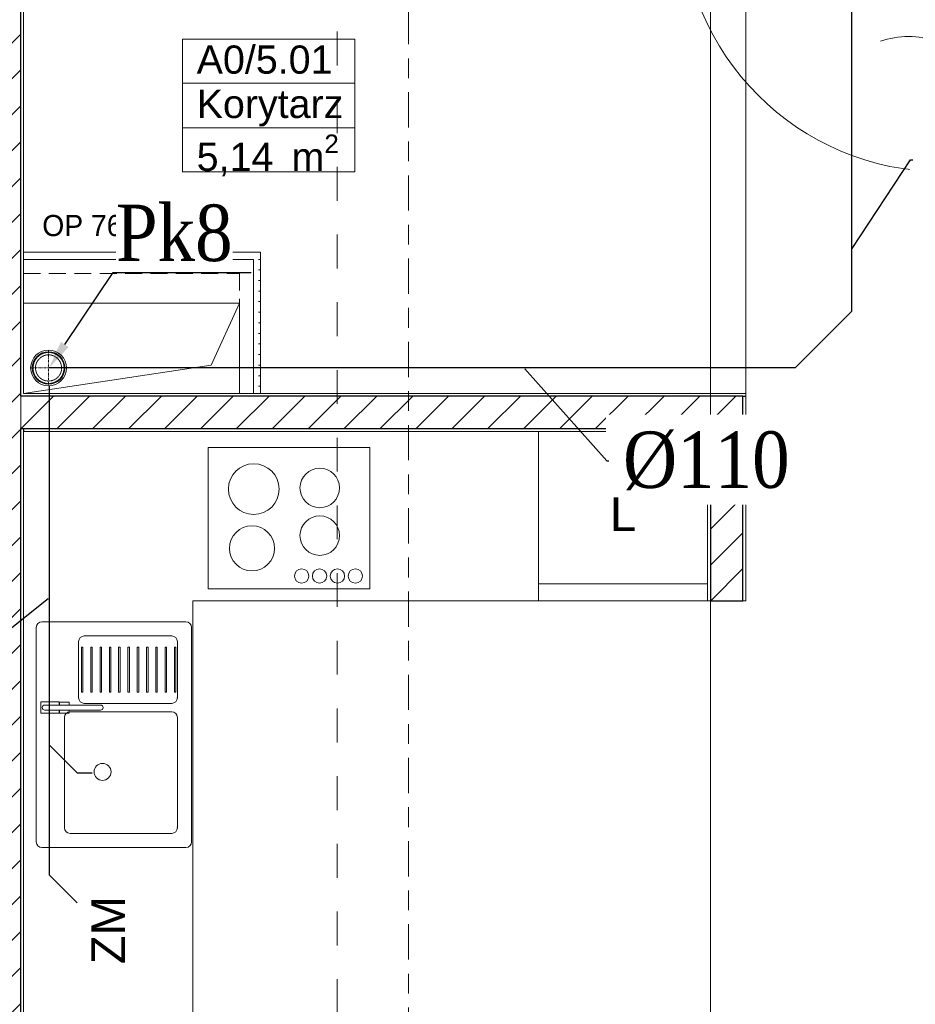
# Model space of a CAD drawing. Header units: millimetres. Extents: x -52968 to 399385, y -141133 to 110561.
# Tile 125 of 146: x 84126 to 87301, y -114428 to -110938. Entities that reach past the tile are written whole.
import ezdxf
from ezdxf import colors
from ezdxf.entities.mleader import LeaderData, LeaderLine
from ezdxf.enums import TextEntityAlignment as Align
from ezdxf.math import Vec2, Vec3

# ---------------------------------------------------------------- set-up
doc = ezdxf.new("R2010")
doc.units = ezdxf.units.MM
for name, pattern in [('DASHDOT', [1, 0.5, -0.25, 0, -0.25]), ('HIDDEN', [0.375, 0.25, -0.125]), ('SIM-Wegliniec-21.07.2025-Parter$0$Przerywana', [240, 120, -120]), ('SIM-Wegliniec-21.07.2025-Parter$0$Przerywana długa', [390, 250, -140]), ('SIM-Wegliniec-21.07.2025-Parter$0$Przerywana gęsta', [90, 60, -30]), ('SIM-Wegliniec-21.07.2025-Parter$0$Przerywana podwójnie', [295, 125, -50, 70, -50])]:
    doc.linetypes.add(name, pattern=pattern)
for name, color, linetype, lineweight in [('2DH_PRO_kan', 12, 'Continuous', 15), ('CP_AXISKA', 7, 'DASHDOT', 15), ('CP_HIDDE', 203, 'HIDDEN', 18), ('RR_IWK_KS', 19, 'Kanalizacja', 30), ('RR_IWK_opisy', 7, 'Continuous', 0), ('RR_ks_podposadzkowa', 32, 'Kanalizacja', 30), ('SIM-Wegliniec-21.07.2025-Parter$0$A-Przekroje-PB_Nr_pióra__5', 250, 'Continuous', 0), ('SIM-Wegliniec-21.07.2025-Parter$0$Nowe_A-Belki-Wieniec_Nr_pióra__90', 250, 'Continuous', 0), ('SIM-Wegliniec-21.07.2025-Parter$0$Nowe_A-Meble-Kuchnia_Nr_pióra__4', 250, 'Continuous', 0), ('SIM-Wegliniec-21.07.2025-Parter$0$Nowe_A-Meble-Kuchnia_Nr_pióra__86', 250, 'Continuous', 0), ('SIM-Wegliniec-21.07.2025-Parter$0$Nowe_A-Osi_Nr_pióra__20', 250, 'Continuous', 0), ('SIM-Wegliniec-21.07.2025-Parter$0$Nowe_A-Posadzki_Nr_pióra__89', 250, 'Continuous', 0), ('SIM-Wegliniec-21.07.2025-Parter$0$Nowe_A-Przebicia_Nr_pióra__1', 250, 'Continuous', 0), ('SIM-Wegliniec-21.07.2025-Parter$0$Nowe_A-Strefy-Parter_Nr_pióra__94', 250, 'Continuous', 0), ('SIM-Wegliniec-21.07.2025-Parter$0$Nowe_A-Wentylacja-Mechaniczna-0-5', 250, 'Continuous', 0), ('SIM-Wegliniec-21.07.2025-Parter$0$Nowe_A-Wentylacja-Mechaniczna-0-5_Nr_pióra__47', 250, 'Continuous', 0), ('SIM-Wegliniec-21.07.2025-Parter$0$Nowe_A-Wentylacja-Mechaniczna-0-5_Nr_pióra__67', 250, 'Continuous', 0), ('SIM-Wegliniec-21.07.2025-Parter$0$Nowe_A-Ściany-Działowe', 250, 'Continuous', 0), ('SIM-Wegliniec-21.07.2025-Parter$0$Nowe_A-Ściany-Działowe_Nr_pióra__27', 250, 'Continuous', 0), ('SIM-Wegliniec-21.07.2025-Parter$0$Nowe_A-Ściany-Działowe_Nr_pióra__47', 250, 'Continuous', 0), ('SIM-Wegliniec-21.07.2025-Parter$0$Nowe_A-Ściany-Wewnętrzne', 250, 'Continuous', 0), ('SIM-Wegliniec-21.07.2025-Parter$0$Nowe_A-Ściany-Wewnętrzne_Nr_pióra__27', 250, 'Continuous', 0), ('SIM-Wegliniec-21.07.2025-Parter$0$Nowe_A-Ściany-Wewnętrzne_Nr_pióra__47', 250, 'Continuous', 0), ('SIM-Wegliniec-21.07.2025-Parter$0$Nowe_Drzwi Archicad_Nr_pióra__20', 250, 'Continuous', 0), ('SIM-Wegliniec-21.07.2025-Parter$0$Nowe_Drzwi Archicad_Nr_pióra__3', 250, 'Continuous', 0), ('SIM-Wegliniec-21.07.2025-Parter$0$Nowe_Metryczki pomieszczeń Archicada_Nr_pióra__6', 250, 'Continuous', 0)]:
    doc.layers.add(name, color=color, linetype=linetype, lineweight=lineweight)
doc.layers.add('_xref', color=250, linetype='Continuous')
doc.styles.add('CP_ATTR', font='ARIAL.TTF')
doc.styles.add('Garamond', font='GARA.TTF')
doc.styles.add('SIM-Wegliniec-21.07.2025-Parter$0$MtXpl_Arial', font='txt', dxfattribs={"height": 0.2})
doc.styles.add('SIM-Wegliniec-21.07.2025-Parter$0$STYL_AUTOMATYCZNY_1', font='arial.ttf')
doc.styles.add('SIM-Wegliniec-21.07.2025-Parter$0$STYL_AUTOMATYCZNY_2', font='arial.ttf')
doc.styles.get("Standard").update_dxf_attribs({"font": 'arial.ttf'})
doc.linetypes.add('Kanalizacja', pattern='A,25,0,["◄",Standard,S=5,R=0,X=-5,Y=-2.5],0', length=25)
pattern_1 = [(0, (0, 0), (0, 86.60254), [0, -50]), (0, (25, 43.3), (0, 86.60254), [0, -50])]
pattern_2 = [(45, (0, 0), (-63.63961, 63.63961), [])]
pattern_3 = [(0, (0, 0), (0, 37.5), [0, -37.5])]

# ---------------------------------------------------------------- blocks, each defined once
blk = doc.blocks.new('SIM-Wegliniec-21.07.2025-Parter')
at = {"layer": 'SIM-Wegliniec-21.07.2025-Parter$0$Nowe_A-Wentylacja-Mechaniczna-0-5', "linetype": 'Continuous', "lineweight": 0}
h = blk.add_hatch(dxfattribs=at)
h.set_pattern_fill('Gips', color=256, style=0, pattern_type=2)
h.set_pattern_definition(pattern_3)
h.paths.add_polyline_path([(84955.1, -111762.6), (84140.1, -111762.6), (84140.1, -111787.6), (84955.1, -111787.6)])
at = {"layer": 'SIM-Wegliniec-21.07.2025-Parter$0$Nowe_A-Wentylacja-Mechaniczna-0-5', "linetype": 'Continuous', "lineweight": 0, "true_color": 0x000000}
h = blk.add_hatch(dxfattribs=at)
h.set_pattern_fill('Gips', color=18, style=0, pattern_type=2)
h.set_pattern_definition(pattern_3)
h.paths.add_polyline_path([(84955.1, -111787.6), (84980.1, -111762.6), (84955.1, -111762.6)])
at = {"layer": 'SIM-Wegliniec-21.07.2025-Parter$0$Nowe_A-Wentylacja-Mechaniczna-0-5', "linetype": 'Continuous', "lineweight": 0}
h = blk.add_hatch(dxfattribs=at)
h.set_pattern_fill('Gips', color=256, style=0, pattern_type=2)
h.set_pattern_definition(pattern_3)
h.paths.add_polyline_path([(84955.1, -111787.6), (84980.1, -111787.6), (84980.1, -111762.6)])
h = blk.add_hatch(dxfattribs=at)
h.set_pattern_fill('Gips', color=256, style=0, pattern_type=2)
h.set_pattern_definition(pattern_3)
h.paths.add_polyline_path([(84955.1, -111787.6), (84955.1, -112262.6), (84980.1, -112262.6), (84980.1, -111787.6)])
at = {"layer": 'SIM-Wegliniec-21.07.2025-Parter$0$Nowe_A-Ściany-Działowe', "linetype": 'Continuous', "lineweight": 0}
h = blk.add_hatch(dxfattribs=at)
h.set_pattern_fill('Bloczki_ceramiczne', color=256, style=0, pattern_type=2)
h.set_pattern_definition(pattern_2)
h.paths.add_polyline_path([(84130.1, -112272.6), (84130.1, -112387.6), (84140.1, -112387.6), (84140.1, -112272.6)])
at = {"layer": 'SIM-Wegliniec-21.07.2025-Parter$0$Nowe_A-Ściany-Działowe', "linetype": 'Continuous', "lineweight": 0, "true_color": 0x000000}
h = blk.add_hatch(dxfattribs=at)
h.set_pattern_fill('Tynk', color=18, style=0, pattern_type=2)
h.set_pattern_definition(pattern_1)
h.paths.add_polyline_path([(86700, -112262.6), (84140.1, -112262.6), (84140.1, -112272.6), (86690, -112272.6)])
at = {"layer": 'SIM-Wegliniec-21.07.2025-Parter$0$Nowe_A-Ściany-Działowe', "linetype": 'Continuous', "lineweight": 0}
h = blk.add_hatch(dxfattribs=at)
h.set_pattern_fill('Bloczki_ceramiczne', color=256, style=0, pattern_type=2)
h.set_pattern_definition(pattern_2)
h.paths.add_polyline_path([(86575, -112272.6), (84140.1, -112272.6), (84140.1, -112387.6), (86575, -112387.6)])
h = blk.add_hatch(dxfattribs=at)
h.set_pattern_fill('Bloczki_ceramiczne', color=256, style=0, pattern_type=2)
h.set_pattern_definition(pattern_2)
h.paths.add_polyline_path([(86575, -112387.6), (86690, -112272.6), (86575, -112272.6)])
h = blk.add_hatch(dxfattribs=at)
h.set_pattern_fill('Bloczki_ceramiczne', color=256, style=0, pattern_type=2)
h.set_pattern_definition(pattern_2)
h.paths.add_polyline_path([(86575, -112387.6), (86690, -112387.6), (86690, -112272.6)])
at = {"layer": 'SIM-Wegliniec-21.07.2025-Parter$0$Nowe_A-Ściany-Działowe', "linetype": 'Continuous', "lineweight": 0, "true_color": 0x000000}
h = blk.add_hatch(dxfattribs=at)
h.set_pattern_fill('Tynk', color=18, style=0, pattern_type=2)
h.set_pattern_definition(pattern_1)
h.paths.add_polyline_path([(86690, -112272.6), (86700, -112272.6), (86700, -112262.6)])
at = {"layer": 'SIM-Wegliniec-21.07.2025-Parter$0$Nowe_A-Ściany-Działowe', "linetype": 'Continuous', "lineweight": 0}
h = blk.add_hatch(dxfattribs=at)
h.set_pattern_fill('Tynk', color=256, style=0, pattern_type=2)
h.set_pattern_definition(pattern_1)
h.paths.add_polyline_path([(86690, -112272.6), (86690, -112997.6), (86700, -112997.6), (86700, -112272.6)])
at = {"layer": 'SIM-Wegliniec-21.07.2025-Parter$0$Nowe_A-Ściany-Działowe', "linetype": 'Continuous', "lineweight": 0, "true_color": 0x000000}
h = blk.add_hatch(dxfattribs=at)
h.set_pattern_fill('Tynk', color=18, style=0, pattern_type=2)
h.set_pattern_definition(pattern_1)
h.paths.add_polyline_path([(86565, -112387.6), (84140.1, -112387.6), (84140.1, -112397.6), (86565, -112397.6)])
h = blk.add_hatch(dxfattribs=at)
h.set_pattern_fill('Tynk', color=18, style=0, pattern_type=2)
h.set_pattern_definition(pattern_1)
h.paths.add_polyline_path([(86565, -112397.6), (86575, -112387.6), (86565, -112387.6)])
at = {"layer": 'SIM-Wegliniec-21.07.2025-Parter$0$Nowe_A-Ściany-Działowe', "linetype": 'Continuous', "lineweight": 0}
h = blk.add_hatch(dxfattribs=at)
h.set_pattern_fill('Tynk', color=256, style=0, pattern_type=2)
h.set_pattern_definition(pattern_1)
h.paths.add_polyline_path([(86565, -112397.6), (86565, -112997.6), (86575, -112997.6), (86575, -112387.6)])
h = blk.add_hatch(dxfattribs=at)
h.set_pattern_fill('Bloczki_ceramiczne', color=256, style=0, pattern_type=2)
h.set_pattern_definition(pattern_2)
h.paths.add_polyline_path([(86575, -112387.6), (86575, -112997.6), (86690, -112997.6), (86690, -112387.6)])
at = {"layer": 'SIM-Wegliniec-21.07.2025-Parter$0$Nowe_A-Ściany-Wewnętrzne', "linetype": 'Continuous', "lineweight": 0}
h = blk.add_hatch(dxfattribs=at)
h.set_pattern_fill('Bloczki_ceramiczne', color=256, style=0, pattern_type=2)
h.set_pattern_definition(pattern_2)
h.paths.add_polyline_path([(84130.1, -112272.6), (84130.1, -109677.6), (83880.1, -109677.6), (83880.1, -112272.6)])
at = {"layer": 'SIM-Wegliniec-21.07.2025-Parter$0$Nowe_A-Ściany-Wewnętrzne', "linetype": 'Continuous', "lineweight": 0, "true_color": 0x000000}
h = blk.add_hatch(dxfattribs=at)
h.set_pattern_fill('Tynk', color=18, style=0, pattern_type=2)
h.set_pattern_definition(pattern_1)
h.paths.add_polyline_path([(84140.1, -112262.6), (84140.1, -109677.6), (84130.1, -109677.6), (84130.1, -112262.6)])
at = {"layer": 'SIM-Wegliniec-21.07.2025-Parter$0$Nowe_A-Ściany-Wewnętrzne', "linetype": 'Continuous', "lineweight": 0}
h = blk.add_hatch(dxfattribs=at)
h.set_pattern_fill('Bloczki_ceramiczne', color=256, style=0, pattern_type=2)
h.set_pattern_definition(pattern_2)
h.paths.add_polyline_path([(83880.1, -112272.6), (83880.1, -112387.6), (84130.1, -112387.6), (84130.1, -112272.6)])
at = {"layer": 'SIM-Wegliniec-21.07.2025-Parter$0$Nowe_A-Ściany-Wewnętrzne', "linetype": 'Continuous', "lineweight": 0, "true_color": 0x000000}
h = blk.add_hatch(dxfattribs=at)
h.set_pattern_fill('Tynk', color=18, style=0, pattern_type=2)
h.set_pattern_definition(pattern_1)
h.paths.add_polyline_path([(84130.1, -112262.6), (84130.1, -112272.6), (84140.1, -112272.6), (84140.1, -112262.6)])
at = {"layer": 'SIM-Wegliniec-21.07.2025-Parter$0$Nowe_A-Ściany-Wewnętrzne', "linetype": 'Continuous', "lineweight": 0}
h = blk.add_hatch(dxfattribs=at)
h.set_pattern_fill('Bloczki_ceramiczne', color=256, style=0, pattern_type=2)
h.set_pattern_definition(pattern_2)
h.paths.add_polyline_path([(83880.1, -112387.6), (83880.1, -112787.6), (84130.1, -112787.6), (84130.1, -112387.6)])
at = {"layer": 'SIM-Wegliniec-21.07.2025-Parter$0$Nowe_A-Ściany-Wewnętrzne', "linetype": 'Continuous', "lineweight": 0, "true_color": 0x000000}
h = blk.add_hatch(dxfattribs=at)
h.set_pattern_fill('Tynk', color=18, style=0, pattern_type=2)
h.set_pattern_definition(pattern_1)
h.paths.add_polyline_path([(84130.1, -112387.6), (84130.1, -116907.6), (84140.1, -116907.6), (84140.1, -112387.6)])
at = {"layer": 'SIM-Wegliniec-21.07.2025-Parter$0$Nowe_A-Ściany-Wewnętrzne', "linetype": 'Continuous', "lineweight": 0}
h = blk.add_hatch(dxfattribs=at)
h.set_pattern_fill('Bloczki_ceramiczne', color=256, style=0, pattern_type=2)
h.set_pattern_definition(pattern_2)
h.paths.add_polyline_path([(83880.1, -112787.6), (83880.1, -112902.6), (84130.1, -112902.6), (84130.1, -112787.6)])
h = blk.add_hatch(dxfattribs=at)
h.set_pattern_fill('Bloczki_ceramiczne', color=256, style=0, pattern_type=2)
h.set_pattern_definition(pattern_2)
h.paths.add_polyline_path([(83880.1, -112902.6), (83880.1, -116907.6), (84130.1, -116907.6), (84130.1, -112902.6)])
at = {"layer": 'SIM-Wegliniec-21.07.2025-Parter$0$A-Przekroje-PB_Nr_pióra__5', "linetype": 'SIM-Wegliniec-21.07.2025-Parter$0$Przerywana', "lineweight": 13}
blk.add_line((85251.7, -96579.8), (85251.7, -119411.6), dxfattribs=at)
at = {"layer": 'SIM-Wegliniec-21.07.2025-Parter$0$Nowe_A-Belki-Wieniec_Nr_pióra__90', "linetype": 'SIM-Wegliniec-21.07.2025-Parter$0$Przerywana długa', "lineweight": 13}
blk.add_line((84130.1, -109667.6), (84130.1, -116917.6), dxfattribs=at)
at = {"layer": 'SIM-Wegliniec-21.07.2025-Parter$0$Nowe_A-Meble-Kuchnia_Nr_pióra__4', "linetype": 'Continuous', "lineweight": 13}
for p, q in [((84140.1, -113077.6), (84140.1, -112397.6)), ((84140.1, -112397.6), (85420.1, -112397.6)), ((85420.1, -112397.6), (85965, -112397.6)), ((86565, -112397.6), (85965, -112397.6)), ((85965, -112397.6), (85965, -112997.6)), ((86565, -112997.6), (86565, -112397.6)), ((85366.9, -112454), (84794.9, -112454)), ((84794.9, -112454), (84794.9, -112956)), ((85366.9, -112956), (85366.9, -112454)), ((85965, -112937.6), (86565, -112937.6)), ((84794.9, -112956), (85366.9, -112956)), ((84740.1, -113077.6), (84740.1, -112997.6)), ((85420.1, -112997.6), (84740.1, -112997.6)), ((85420.1, -112997.6), (85965, -112997.6)), ((85965, -112997.6), (86565, -112997.6)), ((84140.1, -113872.6), (84140.1, -113072.6)), ((84185.1, -113092.6), (84185.1, -113852.6)), ((84715.1, -113072.6), (84205.1, -113072.6)), ((84735.1, -113852.6), (84735.1, -113092.6)), ((84740.1, -113872.6), (84740.1, -113072.6)), ((84665.1, -113122.6), (84355.1, -113122.6)), ((84335.1, -113142.6), (84335.1, -113341.6)), ((84350.1, -113162.6), (84345.1, -113162.6)), ((84345.1, -113162.6), (84345.1, -113321.6)), ((84350.1, -113321.6), (84350.1, -113162.6)), ((84383.1, -113162.6), (84378.1, -113162.6)), ((84378.1, -113162.6), (84378.1, -113321.6)), ((84383.1, -113321.6), (84383.1, -113162.6)), ((84416.1, -113162.6), (84411.1, -113162.6)), ((84411.1, -113162.6), (84411.1, -113321.6)), ((84416.1, -113321.6), (84416.1, -113162.6)), ((84449.1, -113162.6), (84444.1, -113162.6)), ((84444.1, -113162.6), (84444.1, -113321.6)), ((84449.1, -113321.6), (84449.1, -113162.6)), ((84482.1, -113162.6), (84477.1, -113162.6)), ((84477.1, -113162.6), (84477.1, -113321.6)), ((84482.1, -113321.6), (84482.1, -113162.6)), ((84515.1, -113162.6), (84510.1, -113162.6)), ((84510.1, -113162.6), (84510.1, -113321.6)), ((84515.1, -113321.6), (84515.1, -113162.6)), ((84548.1, -113162.6), (84543.1, -113162.6)), ((84543.1, -113162.6), (84543.1, -113321.6)), ((84548.1, -113321.6), (84548.1, -113162.6)), ((84581.1, -113162.6), (84576.1, -113162.6)), ((84576.1, -113162.6), (84576.1, -113321.6)), ((84581.1, -113321.6), (84581.1, -113162.6)), ((84614.1, -113162.6), (84609.1, -113162.6)), ((84609.1, -113162.6), (84609.1, -113321.6)), ((84614.1, -113321.6), (84614.1, -113162.6)), ((84647.1, -113162.6), (84642.1, -113162.6)), ((84642.1, -113162.6), (84642.1, -113321.6)), ((84647.1, -113321.6), (84647.1, -113162.6)), ((84680.1, -113162.6), (84675.1, -113162.6)), ((84675.1, -113162.6), (84675.1, -113321.6)), ((84680.1, -113321.6), (84680.1, -113162.6)), ((84685.1, -113341.6), (84685.1, -113142.6)), ((84345.1, -113321.6), (84350.1, -113321.6)), ((84378.1, -113321.6), (84383.1, -113321.6)), ((84411.1, -113321.6), (84416.1, -113321.6)), ((84444.1, -113321.6), (84449.1, -113321.6)), ((84477.1, -113321.6), (84482.1, -113321.6)), ((84510.1, -113321.6), (84515.1, -113321.6)), ((84543.1, -113321.6), (84548.1, -113321.6)), ((84576.1, -113321.6), (84581.1, -113321.6)), ((84609.1, -113321.6), (84614.1, -113321.6)), ((84642.1, -113321.6), (84647.1, -113321.6)), ((84675.1, -113321.6), (84680.1, -113321.6)), ((84266.1, -113356.6), (84201.1, -113356.6)), ((84201.1, -113356.6), (84201.1, -113396.6)), ((84412.9, -113367.6), (84215.1, -113367.6)), ((84215.1, -113367.6), (84266.1, -113367.6)), ((84266.1, -113367.6), (84266.1, -113356.6)), ((84302.1, -113356.9), (84267.1, -113356.9)), ((84267.1, -113356.9), (84267.1, -113367.6)), ((84267.1, -113367.6), (84302.1, -113367.6)), ((84302.1, -113367.6), (84302.1, -113356.9)), ((84355.1, -113361.6), (84665.1, -113361.6)), ((84201.1, -113396.6), (84266.1, -113396.6)), ((84215.1, -113385.6), (84413, -113385.6)), ((84266.1, -113385.6), (84215.1, -113385.6)), ((84266.1, -113396.6), (84266.1, -113385.6)), ((84302.1, -113385.6), (84267.1, -113385.6)), ((84267.1, -113385.6), (84267.1, -113396.3)), ((84267.1, -113396.3), (84302.1, -113396.3)), ((84302.1, -113396.3), (84302.1, -113385.6)), ((84665.1, -113391.6), (84305.1, -113391.6)), ((84285.1, -113411.6), (84285.1, -113802.6)), ((84685.1, -113802.6), (84685.1, -113411.6)), ((84305.1, -113822.6), (84665.1, -113822.6)), ((84140.1, -114472.6), (84140.1, -113872.6)), ((84205.1, -113872.6), (84715.1, -113872.6)), ((84740.1, -114472.6), (84740.1, -113872.6))]:
    blk.add_line(p, q, dxfattribs=at)
for centre, radius in [((85125.6, -112910.3), 25.4), ((85189.1, -112910.3), 25.4), ((85252.6, -112910.3), 25.4), ((85316.1, -112910.3), 25.4), ((84420.1, -113604.6), 30)]:
    blk.add_circle(centre, radius, dxfattribs=at)
for centre, radius, start, end in [((84955.9, -112602), 90, 0, 180), ((85189.9, -112598), 70, 0, 180), ((84955.9, -112602), 90, 180, 0), ((85189.9, -112598), 70, 180, 0), ((85189.9, -112767), 70, 0, 180), ((84949.9, -112812), 80, 0, 180), ((85189.9, -112767), 70, 180, 0), ((84949.9, -112812), 80, 180, 0), ((84205.1, -113092.6), 20, 90, 180), ((84715.1, -113092.6), 20, 0, 90), ((84355.1, -113142.6), 20, 90, 180), ((84665.1, -113142.6), 20, 0, 90), ((84215.1, -113376.6), 9, 90, 270), ((84215.1, -113376.6), 9, 90, 270), ((84355.1, -113341.6), 20, 180, 270), ((84412.9, -113376.6), 9, 270.1472, 90.1472), ((84665.1, -113341.6), 20, 270, 0), ((84305.1, -113411.6), 20, 90, 180), ((84665.1, -113411.6), 20, 0, 90), ((84305.1, -113802.6), 20, 180, 270), ((84665.1, -113802.6), 20, 270, 0), ((84205.1, -113852.6), 20, 180, 270), ((84715.1, -113852.6), 20, 270, 0)]:
    blk.add_arc(centre, radius, start, end, dxfattribs=at)
for p in [(84685.1, -113341.6), (84685.1, -113802.6)]:
    blk.add_point(p, dxfattribs=at)
at = {"layer": 'SIM-Wegliniec-21.07.2025-Parter$0$Nowe_A-Osi_Nr_pióra__20', "linetype": 'SIM-Wegliniec-21.07.2025-Parter$0$Przerywana podwójnie', "lineweight": 13}
blk.add_line((85505.1, -95559.9), (85505.1, -117792.3), dxfattribs=at)
at = {"layer": 'SIM-Wegliniec-21.07.2025-Parter$0$Nowe_A-Posadzki_Nr_pióra__89', "linetype": 'Continuous', "lineweight": 13, "flags": 128}
for points in [[(86575, -112387.6), (86575, -116917.6), (90780.1, -116917.6), (90780.1, -108617.6), (88460.1, -108617.6), (88460.1, -110552.6), (86575, -110552.6)], [(72130.1, -116907.6), (84130.1, -116907.6), (84130.1, -109417.6), (72130.1, -109417.6), (72130.1, -109667.6), (74550.1, -109667.6), (74550.1, -112537.6), (72130.1, -112537.6), (72130.1, -109667.6)], [(85515.1, -109667.6), (84130.1, -109667.6), (84130.1, -116907.6), (84140.1, -116907.6), (84140.1, -112387.6), (86575, -112387.6), (86575, -110552.6), (85515.1, -110552.6)], [(84130.1, -116917.6), (86575, -116917.6), (86575, -112387.6), (84130.1, -112387.6)]]:
    blk.add_lwpolyline(points, close=True, dxfattribs=at)
at = {"layer": 'SIM-Wegliniec-21.07.2025-Parter$0$Nowe_A-Przebicia_Nr_pióra__1', "linetype": 'Continuous', "lineweight": 13}
for p, q in [((84905.1, -111943.1), (84140.1, -111943.1)), ((84140.1, -111943.1), (84140.1, -112262.6)), ((84805.2, -112162.7), (84905.1, -111943.1)), ((84905.1, -111943.1), (84805.2, -112162.7)), ((84905.1, -112262.6), (84905.1, -111943.1)), ((84140.1, -112262.6), (84805.2, -112162.7)), ((84805.2, -112162.7), (84140.1, -112262.6)), ((84140.1, -112262.6), (84905.1, -112262.6))]:
    blk.add_line(p, q, dxfattribs=at)
at = {"layer": 'SIM-Wegliniec-21.07.2025-Parter$0$Nowe_A-Strefy-Parter_Nr_pióra__94', "linetype": 'Continuous', "lineweight": 13, "flags": 128}
for points in [[(84140.1, -111762.6), (84980.1, -111762.6), (84980.1, -112262.6), (86700, -112262.6), (86700, -110562.6), (85505.1, -110562.6), (85505.1, -109677.6), (84140.1, -109677.6)], [(84140.1, -112397.7), (84140.1, -116907.6), (88335.1, -116907.6), (88335.1, -110562.6), (86700, -110562.6), (86700, -112997.6), (86565, -112997.6), (86565, -112397.6), (85600.1, -112397.6)]]:
    blk.add_lwpolyline(points, close=True, dxfattribs=at)
at = {"layer": 'SIM-Wegliniec-21.07.2025-Parter$0$Nowe_A-Wentylacja-Mechaniczna-0-5_Nr_pióra__47', "linetype": 'Continuous', "lineweight": 15, "flags": 128}
for points in [[(84955.1, -111762.6), (84140.1, -111762.6)], [(84140.1, -111762.6), (84140.1, -111787.6)], [(84980.1, -111762.6), (84955.1, -111762.6)], [(84980.1, -112262.6), (84980.1, -111762.6)], [(84140.1, -111787.6), (84140.1, -111837.6)], [(84955.1, -112262.6), (84905.1, -112262.6)], [(84980.1, -112262.6), (84955.1, -112262.6)]]:
    blk.add_lwpolyline(points, dxfattribs=at)
at = {"layer": 'SIM-Wegliniec-21.07.2025-Parter$0$Nowe_A-Wentylacja-Mechaniczna-0-5_Nr_pióra__47', "linetype": 'SIM-Wegliniec-21.07.2025-Parter$0$Przerywana gęsta', "lineweight": 15, "flags": 128}
for points in [[(84140.1, -111837.6), (84905.1, -111837.6)], [(84905.1, -111837.6), (84905.1, -112262.6)]]:
    blk.add_lwpolyline(points, dxfattribs=at)
at = {"layer": 'SIM-Wegliniec-21.07.2025-Parter$0$Nowe_A-Wentylacja-Mechaniczna-0-5_Nr_pióra__67', "linetype": 'Continuous', "lineweight": 13}
for p, q in [((84905.1, -111787.6), (84140.1, -111787.6)), ((84955.1, -111787.6), (84905.1, -111787.6)), ((84955.1, -111787.6), (84905.1, -111787.6)), ((84955.1, -111837.6), (84955.1, -111787.6)), ((84955.1, -112262.6), (84955.1, -111837.6))]:
    blk.add_line(p, q, dxfattribs=at)
at = {"layer": 'SIM-Wegliniec-21.07.2025-Parter$0$Nowe_A-Ściany-Działowe_Nr_pióra__27', "linetype": 'Continuous', "lineweight": 25}
for p, q in [((86575, -112272.6), (84140.1, -112272.6)), ((86690, -112272.6), (86575, -112272.6)), ((86690, -112272.6), (86575, -112272.6)), ((86690, -112272.6), (86700, -112272.6)), ((86690, -112387.6), (86690, -112272.6)), ((86690, -112272.6), (86700, -112272.6)), ((84140.1, -112387.6), (86565, -112387.6)), ((86575, -112387.6), (86565, -112387.6)), ((86575, -112387.6), (86565, -112387.6)), ((86575, -112387.6), (86575, -112997.6)), ((86690, -112997.6), (86690, -112387.6))]:
    blk.add_line(p, q, dxfattribs=at)
at = {"layer": 'SIM-Wegliniec-21.07.2025-Parter$0$Nowe_A-Ściany-Działowe_Nr_pióra__27', "linetype": 'Continuous', "lineweight": 25, "flags": 128}
for points in [[(84140.1, -112387.6), (84140.1, -112397.6)], [(86575, -112997.6), (86690, -112997.6)]]:
    blk.add_lwpolyline(points, dxfattribs=at)
at = {"layer": 'SIM-Wegliniec-21.07.2025-Parter$0$Nowe_A-Ściany-Działowe_Nr_pióra__47', "linetype": 'Continuous', "lineweight": 15}
blk.add_line((86565, -112387.6), (86565, -112397.6), dxfattribs=at)
blk.add_line((86565, -112387.6), (86565, -112397.6), dxfattribs=at)
at = {"layer": 'SIM-Wegliniec-21.07.2025-Parter$0$Nowe_A-Ściany-Działowe_Nr_pióra__47', "linetype": 'Continuous', "lineweight": 15, "flags": 128}
for points in [[(86700, -112262.6), (84140.1, -112262.6)], [(86700, -112262.6), (86700, -112272.6)], [(86700, -112997.6), (86700, -112272.6)], [(84140.1, -112397.6), (86565, -112397.6)], [(86565, -112397.6), (86565, -112997.6)], [(86565, -112997.6), (86575, -112997.6)], [(86690, -112997.6), (86700, -112997.6)]]:
    blk.add_lwpolyline(points, dxfattribs=at)
at = {"layer": 'SIM-Wegliniec-21.07.2025-Parter$0$Nowe_A-Ściany-Wewnętrzne_Nr_pióra__27', "linetype": 'Continuous', "lineweight": 25}
for p, q in [((84130.1, -112272.6), (84130.1, -109677.6)), ((84140.1, -112272.6), (84130.1, -112272.6)), ((84140.1, -112272.6), (84130.1, -112272.6)), ((84130.1, -112387.6), (84140.1, -112387.6)), ((84130.1, -112787.6), (84130.1, -112387.6)), ((84130.1, -112387.6), (84140.1, -112387.6)), ((84130.1, -112902.6), (84130.1, -112787.6)), ((84130.1, -116907.6), (84130.1, -112902.6))]:
    blk.add_line(p, q, dxfattribs=at)
at = {"layer": 'SIM-Wegliniec-21.07.2025-Parter$0$Nowe_A-Ściany-Wewnętrzne_Nr_pióra__47', "linetype": 'Continuous', "lineweight": 15, "flags": 128}
for points in [[(84140.1, -112262.6), (84140.1, -109677.6)], [(84140.1, -116907.6), (84140.1, -112387.6)]]:
    blk.add_lwpolyline(points, dxfattribs=at)
at = {"layer": 'SIM-Wegliniec-21.07.2025-Parter$0$Nowe_Drzwi Archicad_Nr_pióra__20', "linetype": 'Continuous', "lineweight": 13}
blk.add_arc((87277.1, -111297.4), 300, 70.5288, 109.4712, dxfattribs=at)
at = {"layer": 'SIM-Wegliniec-21.07.2025-Parter$0$Nowe_Drzwi Archicad_Nr_pióra__3', "linetype": 'Continuous', "lineweight": 13}
blk.add_arc((87397.1, -110552.6), 924, 180, 270, dxfattribs=at)
at = {"layer": 'SIM-Wegliniec-21.07.2025-Parter$0$Nowe_Metryczki pomieszczeń Archicada_Nr_pióra__6', "linetype": 'Continuous', "lineweight": 13}
for p, q in [((84703.6, -111006.4), (85314.2, -111006.4)), ((84703.6, -111163.5), (84703.6, -111006.4)), ((85314.2, -111006.4), (85314.2, -111163.5)), ((85314.2, -111163.5), (84703.6, -111163.5)), ((84703.6, -111163.5), (85314.2, -111163.5)), ((84703.6, -111320.7), (84703.6, -111163.5)), ((85314.2, -111163.5), (85314.2, -111320.7)), ((85314.2, -111320.7), (84703.6, -111320.7)), ((84703.6, -111320.7), (85314.2, -111320.7)), ((84703.6, -111477.8), (84703.6, -111320.7)), ((85314.2, -111320.7), (85314.2, -111477.8)), ((85314.2, -111477.8), (84703.6, -111477.8))]:
    blk.add_line(p, q, dxfattribs=at)
at = {"layer": 'SIM-Wegliniec-21.07.2025-Parter$0$Nowe_A-Meble-Kuchnia_Nr_pióra__86', "lineweight": 13, "style": 'SIM-Wegliniec-21.07.2025-Parter$0$STYL_AUTOMATYCZNY_1'}
blk.add_text('L', height=120, dxfattribs=at).set_placement((86265, -112690.7), align=Align.MIDDLE_CENTER)
blk.add_text('ZM', height=120, rotation=90, dxfattribs=at).set_placement((84440.1, -114165.7), align=Align.MIDDLE_CENTER)
at = {"layer": 'SIM-Wegliniec-21.07.2025-Parter$0$Nowe_A-Przebicia_Nr_pióra__1', "lineweight": 13, "style": 'SIM-Wegliniec-21.07.2025-Parter$0$MtXpl_Arial'}
for s, p in [(' /32,0', (84609.6, -111705.1)), ('OP 76,5', (84206.3, -111705.1))]:
    blk.add_text(s, height=75, dxfattribs=at).set_placement(p)
at = {"layer": 'SIM-Wegliniec-21.07.2025-Parter$0$Nowe_Metryczki pomieszczeń Archicada_Nr_pióra__6', "lineweight": 13, "char_height": 100, "attachment_point": 1, "style": 'SIM-Wegliniec-21.07.2025-Parter$0$STYL_AUTOMATYCZNY_2'}
for s, insert in [('\\A1;{\\pql;\\pt0,2300;\\fArial|b0|i0|c238|p0;\\W1.000000;A0/5.01\\fArial|b0|i0|c238|p0;\\W1.000000;\\A1{\\H.66x;\\S^  ;}\\fArial|b0|i0|c238|p0;\\W1.000000;\\fArial|b0|i0|c238|p0;\\W1.000000;\\A1{\\H.66x;\\S^  ;}}', (84753.6, -111029.3)), ('\\A1;{\\pql;\\pt0,2300;\\fArial|b0|i0|c238|p0;\\W1.000000;Korytarz\\fArial|b0|i0|c238|p0;\\W1.000000;\\A1{\\H.66x;\\S^  ;}\\fArial|b0|i0|c238|p0;\\W1.000000;\\fArial|b0|i0|c238|p0;\\W1.000000;\\A1{\\H.66x;\\S^  ;}}', (84753.6, -111186.4)), ('\\A1;{\\pql;\\pt0,2300;\\fArial|b0|i0|c238|p0;\\W1.000000;5,14\\fArial|b0|i0|c238|p0;\\W1.000000;\\A1{\\H.66x;\\S^  ;}\\fArial|b0|i0|c238|p0;\\W1.000000; m\\fArial|b0|i0|c238|p0;\\W1.000000;\\A1{\\H.66x;\\S2^  ;}}', (84753.6, -111345))]:
    blk.add_mtext(s, dxfattribs=dict(at, insert=insert))
blk = doc.blocks.new('Rhpn_kan000_0048_ffd9kd1')
for radius in [63.5, 57.7]:
    blk.add_circle((0, 0), radius)
at = {"layer": 'CP_AXISKA'}
for p, q in [((0, -63.5), (0, 63.5)), ((-63.5, 0), (63.5, 0))]:
    blk.add_line(p, q, dxfattribs=at)
at = {"layer": 'CP_HIDDE'}
for radius in [55, 46.3]:
    blk.add_circle((0, 0), radius, dxfattribs=at)
at = {"linetype": 'ByBlock', "style": 'CP_ATTR', "flags": 9}
for tag in ['NAME', 'GROUP', 'NUMBER', 'PRODUCER', 'ARTICLE', 'PRODUCT-TYPE', 'ORDER-NO', 'CHARACTER', 'DN', 'PN', 'TEMPERATURE', 'FLOW', 'POWER', 'VOLTAGE', 'WEIGHT', 'OTHER']:
    blk.add_attdef(tag, text='', height=0.00005, rotation=270, dxfattribs=at).set_placement((0, 0), align=Align.MIDDLE_LEFT)

msp = doc.modelspace()

# ---------------------------------------------------------------- block references
at = {"layer": '_xref'}
msp.add_blockref('SIM-Wegliniec-21.07.2025-Parter', (0, 0), dxfattribs=at)

# ---------------------------------------------------------------- next in the draw order: linework, layer by layer
at = {"layer": 'RR_IWK_KS', "ltscale": 30}
for p, q in [((84230.3, -112237.6), (84230.3, -113969)), ((84230.3, -113508.5), (84329.7, -113607.9)), ((84329.7, -113607.9), (84383.5, -113607.9)), ((84230.3, -113969), (84329.7, -114068.4))]:
    msp.add_line(p, q, dxfattribs=at)
at = {"layer": 'RR_ks_podposadzkowa', "ltscale": 50}
for p, q in [((87075.1, -97519.2), (87075.1, -111972.6)), ((86875.1, -112172.6), (84230.3, -112172.6))]:
    msp.add_line(p, q, dxfattribs=at)

# ---------------------------------------------------------------- next in the draw order: leaders
at = {"layer": 'RR_IWK_opisy'}
ml = msp.add_multileader_mtext('Standard', dxfattribs=at)
ml.set_content('\\fGaramond|b0|i0;%%c160', color=6, style='Garamond')
ml.set_leader_properties()
ml.build(insert=Vec2(0, 0))
ml.multileader.update_dxf_attribs({"has_text_frame": 1, "text_left_attachment_type": 2, "text_right_attachment_type": 2})
ctx = ml.context
ctx.base_point, ctx.char_height, ctx.landing_gap_size, ctx.plane_origin = Vec3(87242.5, -111435), 200, 50, Vec3(-63574.5, 81871.3)
ctx.left_attachment, ctx.right_attachment = 2, 2
notes = []
notes.append((ctx, [(0, (1, 1, 0), (87284.5, -111435), (1, 0), 8, [(0, [(87075.1, -111752.9)], 0, [])])]))
ctx.mtext.insert = Vec3(87342.5, -111330.4)
ctx.mtext.has_bg_fill, ctx.mtext.bg_color, ctx.mtext.bg_scale_factor, ctx.mtext.bg_transparency, ctx.mtext.use_window_bg_color = 1, -1027028792, 1.3, 0, 1
ml = msp.add_multileader_mtext('Standard', dxfattribs=at)
ml.set_content('Pk8', color=256, style='Garamond')
ml.set_leader_properties()
ml.build(insert=Vec2(0, 0))
ml.multileader.update_dxf_attribs({"text_left_attachment_type": 6, "text_right_attachment_type": 6, "arrow_head_size": 100})
ctx = ml.context
ctx.base_point, ctx.char_height, ctx.arrow_head_size, ctx.plane_origin = Vec3(84467.4, -111833.6), 200, 100, Vec3(84302.3, -207348.3)
ctx.left_attachment, ctx.right_attachment = 6, 6
notes.append((ctx, [(0, (1, 1, 0), (84457.4, -111833.6), (1, 0), 8, [(0, [(84230.3, -112172.6)], 0, [])])]))
ctx.mtext.insert = Vec3(84467.4, -111593.6)
ctx.mtext.has_bg_fill, ctx.mtext.bg_color, ctx.mtext.bg_scale_factor, ctx.mtext.bg_transparency, ctx.mtext.use_window_bg_color = 1, -1027028792, 1, 0, 1
ml = msp.add_multileader_mtext('Standard', dxfattribs=at)
ml.set_content('\\fGaramond|b0|i0;%%c110', color=256, style='Garamond')
ml.set_leader_properties()
ml.build(insert=Vec2(0, 0))
ml.multileader.update_dxf_attribs({"has_text_frame": 1, "text_left_attachment_type": 2, "text_right_attachment_type": 2})
ctx = ml.context
ctx.base_point, ctx.char_height, ctx.landing_gap_size, ctx.plane_origin = Vec3(86165, -112502.1), 200, 50, Vec3(-64050.1, 83740.1)
ctx.left_attachment, ctx.right_attachment = 2, 2
notes.append((ctx, [(0, (1, 1, 0), (86207, -112502.1), (1, 0), 8, [(0, [(85914.7, -112172.6)], 0, [])])]))
ctx.mtext.insert = Vec3(86265, -112397.6)
ctx.mtext.has_bg_fill, ctx.mtext.bg_color, ctx.mtext.bg_scale_factor, ctx.mtext.bg_transparency, ctx.mtext.use_window_bg_color = 1, -1027028792, 1.3, 0, 1
ml = msp.add_multileader_mtext('Standard', dxfattribs=at)
ml.set_content('\\fGaramond|b0|i0;%%c50', color=256, style='Garamond')
ml.set_leader_properties()
ml.build(insert=Vec2(0, 0))
ml.multileader.update_dxf_attribs({"has_text_frame": 1, "text_left_attachment_type": 2, "text_right_attachment_type": 2})
ctx = ml.context
ctx.base_point, ctx.char_height, ctx.landing_gap_size, ctx.plane_origin = Vec3(83454, -113122.3), 200, 50, Vec3(-63853.7, 82212.7)
ctx.left_attachment, ctx.right_attachment, ctx.text_align_type = 2, 2, 2
notes.append((ctx, [(0, (1, 1, 0), (84063.1, -113122.3), (-1, 0), 8, [(0, [(84230.3, -112988.6)], 0, [])])]))
ctx.mtext.insert, ctx.mtext.alignment = Vec3(84005.1, -113017.8), 3
ctx.mtext.has_bg_fill, ctx.mtext.bg_color, ctx.mtext.bg_scale_factor, ctx.mtext.bg_transparency, ctx.mtext.use_window_bg_color = 1, -1027028792, 1.3, 0, 1
for ctx, leaders in notes:
    for number, flags, end, landing, length, lines in leaders:
        leader = LeaderData()
        leader.index, (leader.has_last_leader_line, leader.has_dogleg_vector, leader.attachment_direction) = number, flags
        leader.last_leader_point, leader.dogleg_vector, leader.dogleg_length = Vec3(end), Vec3(landing), length
        for number, points, colour, breaks in lines:
            line = LeaderLine()
            line.index, line.vertices, line.color, line.breaks = number, Vec3.list(points), colors.encode_raw_color(colour), breaks
            leader.lines.append(line)
        ctx.leaders.append(leader)

# ---------------------------------------------------------------- next in the draw order: linework, layer by layer
at = {"layer": 'RR_ks_podposadzkowa', "ltscale": 50}
msp.add_line((86875.1, -112172.6), (87075.1, -111972.6), dxfattribs=at)

# ---------------------------------------------------------------- next in the draw order: block references
at = {"layer": '2DH_PRO_kan', "ltscale": 30}
msp.add_blockref('Rhpn_kan000_0048_ffd9kd1', (84228.6, -112172.6), dxfattribs=at)

doc.saveas('drawing.dxf')
